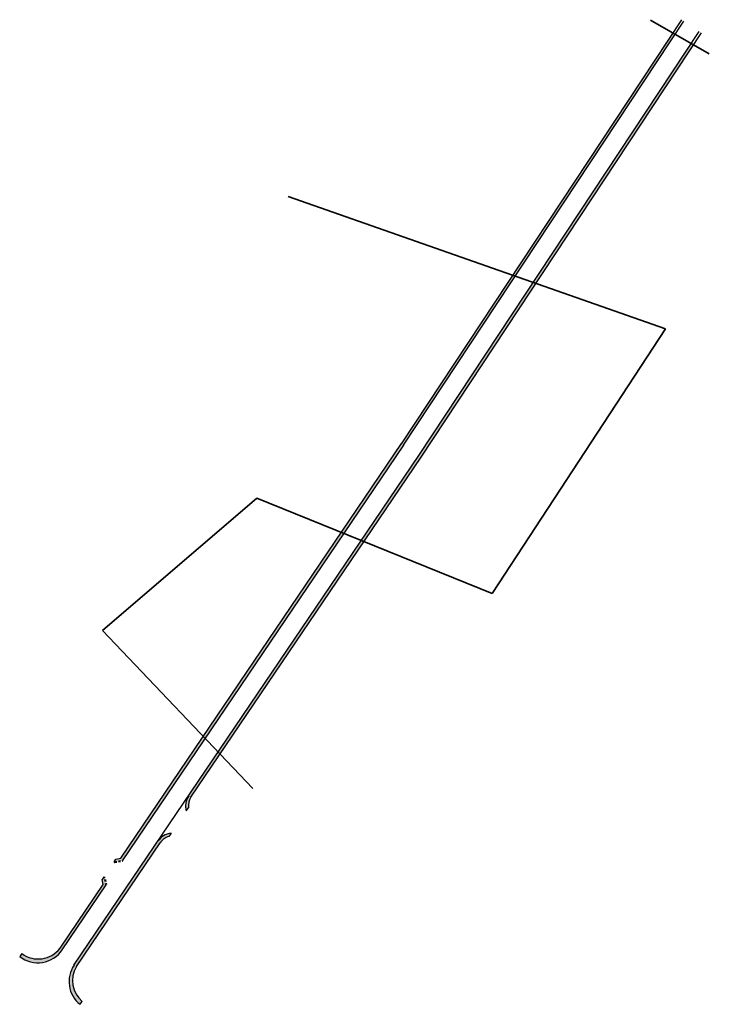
# Model space of a CAD drawing. Header units: metres. Extents: x -712710 to 14443962, y 4588558 to 14849904.
# Tile 201 of 256: x 7504670 to 7504858, y 5888753 to 5889022. Entities that reach past the tile are written whole.
import ezdxf

# ---------------------------------------------------------------- set-up
doc = ezdxf.new("R2010")
doc.units = ezdxf.units.M
doc.header["$MEASUREMENT"] = 0
doc.linetypes.add('1', pattern=[0, 0])
doc.linetypes.add('3', pattern=[1, 0.5, -0.5])
for name, color, linetype, lineweight in [('#kraw jezdni', 140, 'CONTINUOUS', 30), ('#kraw pobocza', 30, 'CONTINUOUS', 30), ('#lrawęż zjazdu ', 150, 'CONTINUOUS', 30), ('#OPORNIK ZJAZADU ', 170, '3', 50)]:
    doc.layers.add(name, color=color, linetype=linetype, lineweight=lineweight)
doc.layers.add('#uwagi', color=1, linetype='1', lineweight=35, plot=False)

msp = doc.modelspace()

# ---------------------------------------------------------------- hatches: boundary and pattern name
at = {"layer": '#uwagi'}
h = msp.add_hatch(color=256, dxfattribs=at)
h.dxf.hatch_style = 1
h.paths.add_polyline_path([(7504763.59113, 5888879.61554), (7504779.19314, 5888902.65549), (7504810.52602, 5888950.01395), (7504809.79573, 5888950.26944), (7504778.57178, 5888903.07607), (7504762.88016, 5888879.90324), (7504763.59113, 5888879.61554)])
h.paths.add_polyline_path([(7504757.42946, 5888882.10889), (7504773.79126, 5888906.2711), (7504773.80089, 5888906.28564), (7504773.81051, 5888906.30019), (7504804.197, 5888952.22811), (7504804.92726, 5888951.97263), (7504774.43156, 5888905.87964), (7504774.42416, 5888905.86845), (7504774.41664, 5888905.85734), (7504758.14042, 5888881.8212)])
h.paths.add_polyline_path([(7504804.92726, 5888951.97263), (7504848.55279, 5889017.91083), (7504847.89988, 5889018.28322), (7504804.197, 5888952.22811), (7504804.92726, 5888951.97263)])
h.paths.add_polyline_path([(7504810.52602, 5888950.01395), (7504853.55845, 5889015.05582), (7504852.9055, 5889015.42823), (7504809.79573, 5888950.26944)])
h.paths.add_polyline_path([(7504724.33535, 5888821.64399), (7504763.59113, 5888879.61554), (7504762.88016, 5888879.90324), (7504723.80592, 5888822.19977), (7504724.33535, 5888821.64399)])
h.paths.add_polyline_path([(7504720.27642, 5888825.90496), (7504758.14042, 5888881.8212), (7504757.42946, 5888882.10889), (7504719.74699, 5888826.46074), (7504720.27642, 5888825.90496)])
h.paths.add_polyline_path([(7504684.44325, 5888764.07035), (7504684.47031, 5888764.11032), (7504707.33152, 5888797.87094), (7504707.35812, 5888797.91023, -0.219256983), (7504710.94862, 5888800.05829), (7504710.34555, 5888799.18157, 0.175823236), (7504707.98495, 5888797.49815, 0.000712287), (7504707.9781, 5888797.48817, 0.002472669), (7504707.95453, 5888797.45337), (7504685.09332, 5888763.69274, 0.367706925), (7504686.71808, 5888754.20644), (7504686.09389, 5888753.42517, -0.391331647), (7504684.44325, 5888764.07035)])
h.paths.add_polyline_path([(7504697.26721, 5888793.26339), (7504695.90797, 5888792.98824), (7504695.43282, 5888792.29382), (7504695.62725, 5888792.1662), (7504697.71639, 5888792.58911), (7504720.27642, 5888825.90496), (7504719.74699, 5888826.46074)])
h.paths.add_polyline_path([(7504669.62248, 5888766.47865, 0.433480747), (7504681.25691, 5888768.28232), (7504693.23533, 5888785.97164), (7504692.74016, 5888788.35857), (7504692.15239, 5888787.49957), (7504692.43658, 5888786.12968), (7504680.6339, 5888768.6999, -0.409457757), (7504670.24176, 5888767.26382)])
h.paths.add_polyline_path([(7504715.10073, 5888806.14751), (7504715.68963, 5888807.00134, -0.180422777), (7504716.3769, 5888809.89123), (7504724.33535, 5888821.64399), (7504723.80592, 5888822.19977), (7504715.75389, 5888810.30881, 0.220888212)])

# ---------------------------------------------------------------- linework, layer by layer
at = {"layer": '#kraw jezdni', "linetype": 'Continuous'}
for points in [[(7504774.41676, 5888905.85726), (7504850.92119, 5889021.49056)], [(7504778.57205, 5888903.07603), (7504855.08285, 5889018.71921)], [(7504697.71639, 5888792.58911), (7504774.43168, 5888905.87956)], [(7504684.44325, 5888764.07035), (7504778.57178, 5888903.07607)], [(7504681.25691, 5888768.28232), (7504693.23533, 5888785.97164)]]:
    msp.add_lwpolyline(points, dxfattribs=at)
for centre, radius, start, end in [((7504674.59493, 5888772.82955), 8.06593, 231.9407306, 325.6839445), ((7504691.02773, 5888759.64078), 7.93578, 145.721629, 231.5580404)]:
    msp.add_arc(centre, radius, start, end, dxfattribs=at)
at = {"layer": '#kraw pobocza', "linetype": 'Continuous'}
for p, q in [((7504715.10073, 5888806.14751), (7504715.68963, 5888807.00134)), ((7504710.94862, 5888800.05829), (7504710.34555, 5888799.18157)), ((7504695.43282, 5888792.29382), (7504695.90797, 5888792.98824)), ((7504692.60894, 5888788.1668), (7504692.15239, 5888787.49957)), ((7504670.24176, 5888767.26382), (7504669.62248, 5888766.47865)), ((7504686.09389, 5888753.42517), (7504686.71808, 5888754.20644))]:
    msp.add_line(p, q, dxfattribs=at)
for points in [[(7504773.79126, 5888906.2711), (7504850.2957, 5889021.9044)], [(7504779.19314, 5888902.65549), (7504855.71091, 5889018.30918)], [(7504695.90797, 5888792.98824), (7504697.26721, 5888793.26339), (7504773.81067, 5888906.30009)], [(7504716.3769, 5888809.89123), (7504779.1928, 5888902.65555)], [(7504685.09332, 5888763.69274), (7504707.98489, 5888797.4982)], [(7504680.6339, 5888768.6999), (7504692.43658, 5888786.12968), (7504692.15239, 5888787.49957)]]:
    msp.add_lwpolyline(points, dxfattribs=at)
for centre, radius, start, end in [((7504719.90724, 5888807.52499), 4.25, 146.1677183, 187.0774587), ((7504711.48487, 5888795.08713), 4.25, 105.5497595, 146.1677182), ((7504674.70802, 5888773.26313), 7.47925, 233.3337681, 322.4018756), ((7504691.48329, 5888759.90489), 7.42829, 149.3413337, 230.0966321)]:
    msp.add_arc(centre, radius, start, end, dxfattribs=at)
at = {"layer": '#lrawęż zjazdu '}
for centre, start, end in [((7504719.90724, 5888807.52499), 146.1677183, 196.0574365), ((7504711.48487, 5888795.08713), 96.1568149, 146.1677182)]:
    msp.add_arc(centre, 5, start, end, dxfattribs=at)
at = {"layer": '#OPORNIK ZJAZADU '}
for p, q in [((7504695.43282, 5888792.29382), (7504695.62725, 5888792.1662)), ((7504695.62725, 5888792.1662), (7504697.71639, 5888792.58911)), ((7504693.23533, 5888785.97164), (7504692.80756, 5888788.03364))]:
    msp.add_line(p, q, dxfattribs=at)
at = {"layer": '#uwagi'}
for p, q in [((7504857.84312, 5889012.61203), (7504841.81306, 5889021.75488)), ((7504845.90415, 5888937.63721), (7504742.89185, 5888973.67521)), ((7504798.5379, 5888865.47415), (7504845.90415, 5888937.63721)), ((7504692.26002, 5888855.31594), (7504734.39065, 5888891.43167)), ((7504734.39065, 5888891.43167), (7504798.5379, 5888865.47415)), ((7504733.23443, 5888812.30194), (7504692.26002, 5888855.31594)), ((7504692.80756, 5888788.03364), (7504692.60762, 5888788.16488))]:
    msp.add_line(p, q, dxfattribs=at)

doc.saveas('drawing.dxf')
